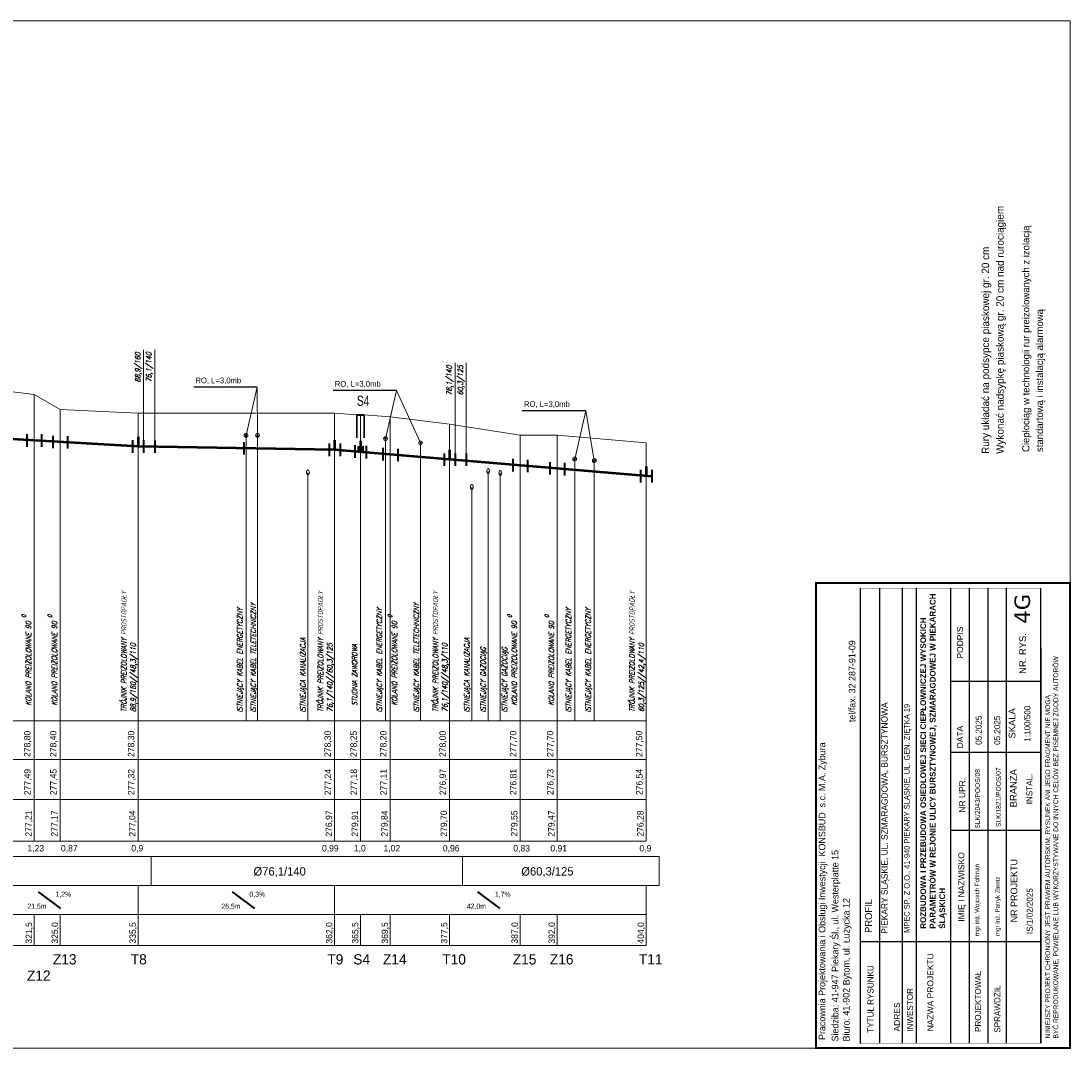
# Model space of a CAD drawing. Extents: x 6567519 to 6569315, y 5583523 to 5585607.
# Tile 52 of 67: x 6568496 to 6568779, y 5584378 to 5584656. Entities that reach past the tile are written whole.
import ezdxf

# ---------------------------------------------------------------- set-up
doc = ezdxf.new("R2010")
doc.units = 0
doc.linetypes.add('GAK', pattern=[3.5, 2, -0.7, 0.1, -0.7])
doc.linetypes.add('KOC', pattern=[2, 1.5, -0.5])
for name, color, linetype, lineweight in [('0-przyłącze', 7, 'CONTINUOUS', 50), ('monitorigng', 220, 'KOC', 30), ('pomocnicza', 140, 'CONTINUOUS', 30), ('siec', 7, 'GAK', 70), ('tekst', 2, 'CONTINUOUS', 20)]:
    doc.layers.add(name, color=color, linetype=linetype, lineweight=lineweight)
doc.layers.add('_D.OBRZEŻE', color=43, linetype='CONTINUOUS')
doc.layers.add('tabela', color=141, linetype='CONTINUOUS')
doc.styles.add('Opisy018', font='verdana.ttf', dxfattribs={"height": 20})
doc.styles.add('ULICA', font='SIMPLEX', dxfattribs={"width": 0.8, "oblique": 15.00003, "height": 1.25})

msp = doc.modelspace()

# ---------------------------------------------------------------- linework, layer by layer
at = {"layer": '0-przyłącze', "color": 0, "lineweight": 25}
for p, q in [((6568559.757, 5584556.874), (6568542.654, 5584556.873)), ((6568597.359, 5584555.954), (6568580.256, 5584555.953)), ((6568648.359, 5584550.48), (6568631.256, 5584550.479))]:
    msp.add_line(p, q, dxfattribs=at)
at = {"layer": '0-przyłącze', "color": 1, "linetype": 'ByBlock', "lineweight": 40}
for p, q in [((6568497.667, 5584544.124), (6568497.667, 5584540.766)), ((6568501.654, 5584544.118), (6568501.654, 5584540.76)), ((6568504.667, 5584543.717), (6568504.667, 5584540.359)), ((6568508.654, 5584543.63), (6568508.654, 5584540.272)), ((6568526.155, 5584542.497), (6568526.155, 5584539.138)), ((6568529.149, 5584542.499), (6568529.149, 5584539.141)), ((6568532.147, 5584542.449), (6568532.147, 5584539.091)), ((6568556.143, 5584542.042), (6568556.143, 5584538.683)), ((6568579.155, 5584541.597), (6568579.155, 5584538.238)), ((6568582.149, 5584541.599), (6568582.149, 5584538.241)), ((6568586.138, 5584541.162), (6568586.138, 5584537.803)), ((6568589.124, 5584540.995), (6568589.124, 5584537.637)), ((6568593.667, 5584540.445), (6568593.667, 5584537.086)), ((6568597.654, 5584540.188), (6568597.654, 5584536.83)), ((6568610.155, 5584538.977), (6568610.155, 5584535.618)), ((6568613.149, 5584538.979), (6568613.149, 5584535.621)), ((6568616.147, 5584538.929), (6568616.147, 5584535.571)), ((6568628.667, 5584537.486), (6568628.667, 5584534.128)), ((6568632.654, 5584537.23), (6568632.654, 5584533.872)), ((6568638.667, 5584536.641), (6568638.667, 5584533.283)), ((6568642.654, 5584536.385), (6568642.654, 5584533.026)), ((6568663.155, 5584534.497), (6568663.155, 5584531.138)), ((6568666.149, 5584534.499), (6568666.149, 5584531.141))]:
    msp.add_line(p, q, dxfattribs=at)
at = {"layer": '0-przyłącze', "color": 0, "lineweight": 20, "extrusion": (0, 0, -1)}
for centre in [(6568573.448, 5584533.846), (6568622.035, 5584534.207), (6568625.327, 5584533.687), (6568617.651, 5584529.899)]:
    msp.add_ellipse(centre, major_axis=(0, 0.646), ratio=0.5936938, dxfattribs=at)
at = {"layer": '_D.OBRZEŻE', "color": 0}
for p, q in [((6568722.468, 5584379.85), (6568722.468, 5584502.624)), ((6568727.666, 5584379.887), (6568727.666, 5584502.622)), ((6568733.802, 5584379.907), (6568733.802, 5584502.62)), ((6568737.581, 5584379.907), (6568737.581, 5584502.619)), ((6568746.836, 5584379.907), (6568746.836, 5584502.616)), ((6568751.836, 5584379.907), (6568751.836, 5584502.614)), ((6568756.836, 5584379.907), (6568756.836, 5584502.612)), ((6568761.836, 5584379.907), (6568761.836, 5584502.611)), ((6568771.089, 5584379.907), (6568771.089, 5584502.607)), ((6568771.089, 5584477.479), (6568746.836, 5584477.479)), ((6568771.089, 5584458.291), (6568746.836, 5584458.291)), ((6568771.089, 5584437.277), (6568746.836, 5584437.277)), ((6568771.089, 5584407.278), (6568722.468, 5584407.278))]:
    msp.add_line(p, q, dxfattribs=at)
for points, const_width in [([(6568710.468, 5584378.59), (6568710.468, 5584503.99), (6568778.941, 5584503.99), (6568778.941, 5584378.59)], 0.518), ([(6568722.442, 5584502.624), (6568722.442, 5584379.907), (6568771.239, 5584379.907), (6568771.162, 5584502.607)], 0.148)]:
    msp.add_lwpolyline(points, close=True, dxfattribs=dict(at, const_width=const_width))
at = {"layer": 'monitorigng', "color": 1, "linetype": 'ByBlock', "lineweight": 20}
for p, q in [((6568556.772, 5584466.846), (6568556.772, 5584543.846)), ((6568594.374, 5584466.846), (6568594.374, 5584542.926)), ((6568645.374, 5584466.846), (6568645.374, 5584537.453)), ((6568650.665, 5584466.846), (6568650.665, 5584537.012))]:
    msp.add_line(p, q, dxfattribs=at)
at = {"layer": 'monitorigng', "color": 40, "linetype": 'ByBlock', "lineweight": 20}
for p, q in [((6568559.847, 5584466.846), (6568559.847, 5584543.846)), ((6568603.824, 5584466.846), (6568603.824, 5584541.825))]:
    msp.add_line(p, q, dxfattribs=at)
at = {"layer": 'monitorigng', "color": 44, "linetype": 'ByBlock', "lineweight": 20}
for p, q in [((6568573.448, 5584466.846), (6568573.448, 5584533.846)), ((6568617.651, 5584466.846), (6568617.651, 5584529.899))]:
    msp.add_line(p, q, dxfattribs=at)
at = {"layer": 'monitorigng', "color": 2, "linetype": 'ByBlock', "lineweight": 20}
for p, q in [((6568622.035, 5584466.846), (6568622.035, 5584534.207)), ((6568625.327, 5584466.846), (6568625.327, 5584533.687))]:
    msp.add_line(p, q, dxfattribs=at)
at = {"layer": 'pomocnicza', "color": 0, "lineweight": 20}
for p, q in [((6568499.652, 5584434.386), (6568499.652, 5584466.846)), ((6568506.652, 5584434.386), (6568506.652, 5584466.846)), ((6568527.652, 5584434.386), (6568527.652, 5584466.846)), ((6568580.652, 5584434.386), (6568580.652, 5584466.846)), ((6568587.652, 5584434.386), (6568587.652, 5584466.846)), ((6568595.652, 5584434.386), (6568595.652, 5584466.846)), ((6568611.652, 5584434.386), (6568611.652, 5584466.846)), ((6568630.652, 5584434.386), (6568630.652, 5584466.846)), ((6568640.652, 5584434.386), (6568640.652, 5584466.846)), ((6568664.652, 5584434.386), (6568664.652, 5584466.846)), ((6568527.652, 5584406.232), (6568527.652, 5584422.428)), ((6568580.652, 5584406.232), (6568580.652, 5584422.428)), ((6568664.652, 5584406.232), (6568664.652, 5584422.428)), ((6568499.652, 5584406.232), (6568499.652, 5584414.608)), ((6568506.652, 5584406.232), (6568506.652, 5584414.608)), ((6568587.652, 5584406.232), (6568587.652, 5584414.608)), ((6568595.652, 5584406.232), (6568595.652, 5584414.608)), ((6568611.652, 5584406.232), (6568611.652, 5584414.608)), ((6568630.652, 5584406.232), (6568630.652, 5584414.608)), ((6568640.652, 5584406.232), (6568640.652, 5584414.608))]:
    msp.add_line(p, q, dxfattribs=at)
at = {"layer": 'siec', "linetype": 'ByBlock', "lineweight": 20}
for p, q in [((6568204.74, 5584655.59), (6568778.941, 5584655.59)), ((6568778.941, 5584655.59), (6568778.941, 5584378.59)), ((6568529.149, 5584542.373), (6568529.149, 5584566.904)), ((6568532.147, 5584541.925), (6568532.147, 5584566.951)), ((6568613.149, 5584538.852), (6568613.149, 5584563.384)), ((6568616.147, 5584538.404), (6568616.147, 5584563.431)), ((6568499.652, 5584554.846), (6568491.652, 5584555.846)), ((6568559.757, 5584556.874), (6568556.772, 5584543.846)), ((6568559.757, 5584556.874), (6568559.847, 5584543.846)), ((6568597.359, 5584555.954), (6568594.374, 5584542.926)), ((6568597.359, 5584555.954), (6568603.824, 5584541.825)), ((6568499.652, 5584466.846), (6568499.652, 5584554.846)), ((6568506.652, 5584550.846), (6568499.652, 5584554.846)), ((6568506.652, 5584466.846), (6568506.652, 5584550.846)), ((6568527.652, 5584549.846), (6568506.652, 5584550.846)), ((6568527.652, 5584466.846), (6568527.652, 5584549.846)), ((6568580.652, 5584549.846), (6568527.652, 5584549.846)), ((6568580.652, 5584466.846), (6568580.652, 5584549.846)), ((6568586.66, 5584549.346), (6568580.652, 5584549.846)), ((6568587.652, 5584466.846), (6568587.652, 5584549.346)), ((6568595.652, 5584548.846), (6568588.649, 5584549.346)), ((6568648.359, 5584550.48), (6568645.374, 5584537.453)), ((6568648.359, 5584550.48), (6568650.665, 5584537.012)), ((6568595.652, 5584466.846), (6568595.652, 5584548.846)), ((6568611.652, 5584546.846), (6568595.652, 5584548.846)), ((6568611.652, 5584466.846), (6568611.652, 5584546.846)), ((6568630.652, 5584543.846), (6568611.652, 5584546.846)), ((6568630.652, 5584466.846), (6568630.652, 5584543.846)), ((6568640.652, 5584543.846), (6568630.652, 5584543.846)), ((6568640.652, 5584466.846), (6568640.652, 5584543.846)), ((6568664.652, 5584541.846), (6568640.652, 5584543.846)), ((6568664.652, 5584466.846), (6568664.652, 5584541.846)), ((6568204.74, 5584378.59), (6568778.941, 5584378.59))]:
    msp.add_line(p, q, dxfattribs=at)
at = {"layer": 'siec', "color": 0, "linetype": 'ByBlock', "lineweight": 35}
for p, q in [((6568586.655, 5584543.2), (6568586.66, 5584549.346)), ((6568588.65, 5584543.2), (6568588.649, 5584549.346))]:
    msp.add_line(p, q, dxfattribs=at)
at = {"layer": 'siec', "color": 0, "linetype": 'ByBlock', "lineweight": 40}
msp.add_line((6568586.66, 5584549.346), (6568588.649, 5584549.346), dxfattribs=at)
at = {"layer": 'siec', "linetype": 'ByBlock', "lineweight": 50}
for p, q in [((6568527.652, 5584540.846), (6568484.652, 5584543.346)), ((6568527.652, 5584543.406), (6568527.652, 5584540.846)), ((6568580.652, 5584539.946), (6568527.652, 5584540.846)), ((6568580.652, 5584542.506), (6568580.652, 5584539.946)), ((6568666.149, 5584532.72), (6568580.652, 5584539.946)), ((6568611.652, 5584539.886), (6568611.652, 5584537.326)), ((6568664.652, 5584535.406), (6568664.652, 5584532.846))]:
    msp.add_line(p, q, dxfattribs=at)
at = {"layer": 'siec', "color": 0, "linetype": 'ByBlock', "lineweight": 50}
for p, q in [((6568587.096, 5584540.939), (6568587.096, 5584539.402)), ((6568587.652, 5584542.383), (6568587.652, 5584539.355)), ((6568588.148, 5584540.955), (6568588.148, 5584539.313))]:
    msp.add_line(p, q, dxfattribs=at)
at = {"layer": 'siec', "color": 0, "linetype": 'ByBlock', "lineweight": 20}
for p, q in [((6568531.152, 5584422.428), (6568531.152, 5584430.274)), ((6568615.152, 5584422.428), (6568615.152, 5584430.274)), ((6568668.152, 5584422.428), (6568668.152, 5584430.274))]:
    msp.add_line(p, q, dxfattribs=at)
at = {"layer": 'siec', "linetype": 'Continuous', "lineweight": 20}
for centre in [(6568556.772, 5584543.846), (6568559.847, 5584543.846), (6568594.374, 5584542.926), (6568603.824, 5584541.825), (6568645.374, 5584537.453), (6568650.665, 5584537.012)]:
    msp.add_circle(centre, 0.508, dxfattribs=at)
at = {"layer": 'siec', "linetype": 'ByBlock', "lineweight": 20}
for centre in [(6568556.772, 5584543.846), (6568559.847, 5584543.846), (6568594.374, 5584542.926), (6568603.824, 5584541.825), (6568645.374, 5584537.453), (6568650.665, 5584537.012)]:
    msp.add_circle(centre, 0.216, dxfattribs=at)
at = {"layer": 'tabela', "color": 0, "linetype": 'ByBlock', "lineweight": 20}
for p, q in [((6568224.998, 5584466.846), (6568664.652, 5584466.846)), ((6568224.998, 5584456.44), (6568664.652, 5584456.44)), ((6568224.998, 5584445.579), (6568664.652, 5584445.579)), ((6568224.998, 5584445.579), (6568664.652, 5584445.579)), ((6568224.998, 5584434.386), (6568664.652, 5584434.386)), ((6568224.998, 5584430.274), (6568668.152, 5584430.274)), ((6568224.998, 5584422.428), (6568668.152, 5584422.428)), ((6568224.998, 5584422.428), (6568668.152, 5584422.428)), ((6568224.998, 5584422.428), (6568668.152, 5584422.428)), ((6568224.998, 5584414.608), (6568664.652, 5584414.608)), ((6568224.998, 5584414.608), (6568664.652, 5584414.608)), ((6568224.998, 5584406.232), (6568664.652, 5584406.232))]:
    msp.add_line(p, q, dxfattribs=at)
at = {"layer": 'tekst', "color": 0, "linetype": 'ByBlock', "lineweight": 40}
for p, q in [((6568500.733, 5584420.708), (6568506.727, 5584416.22)), ((6568553.031, 5584420.708), (6568559.025, 5584416.22)), ((6568619.215, 5584420.708), (6568625.209, 5584416.22))]:
    msp.add_line(p, q, dxfattribs=at)

# ---------------------------------------------------------------- texts
at = {"layer": '_D.OBRZEŻE', "color": 0, "attachment_point": 1, "rotation": 90}
for s, insert, char_height, width in [('{\\fArial|b1|i0|c238|p34;\\H0.819x;ROZBUDOWA I PRZEBUDOWA OSIEDLOWEJ SIECI CIEPŁOWNICZEJ WYSOKICH PARAMETRÓW W REJONIE ULICY BURSZTYNOWEJ, SZMARAGDOWEJ W PIEKARACH ŚLĄSKICH\\fArial|b0|i0|c238|p34;\\H1.221x;  }', (6568738.564, 5584410.756), 1.88431, 95.17216), ('{\\fArial|b0|i0|c238|p34;\\Q0;PODPIS}', (6568748.444, 5584483.646), 1.6325, 47.38523), ('{\\H0.8612x; tel/fax. 32 287-91-09}\\P ', (6568719.276, 5584465.812), 2.09, 63.97006), ('{\\fArial|b0|i0|c238|p34;\\Q0;NR. RYS.}', (6568765.243, 5584479.494), 1.81389, 47.38523), (' NINIEJSZY PROJEKT CHRONIONY JEST PRAWEM AUTORSKIM, RYSUNEK ANI JEGO FRAGMENT NIE MOGĄ\\P BYĆ REPRODUKOWANE, POWIELANE LUB WYKORZYSTYWANE DO INNYCH CELÓW BEZ PISEMNEJ ZGODY AUTORÓW', (6568772.278, 5584380.644), 1.3, 144.97931), ('PIEKARY ŚLĄSKIE, UL. SZMARAGDOWA, BURSZTYNOWA', (6568728.074, 5584409.416), 1.6929, 91.89273), ('MPEC SP. Z O.O., 41-940 PIEKARY ŚLĄSKIE, UL. GEN. ZIĘTKA 19', (6568734.198, 5584409.649), 1.5, 103.19293), ('05.2025', (6568753.471, 5584460.351), 1.6325, 47.38523), ('05.2025', (6568758.471, 5584460.351), 1.6325, 47.38523), ('{\\fArial|b0|i0|c238|p34;\\Q0;SKALA}', (6568762.37, 5584462.067), 1.81389, 47.38523), ('^I  1:100/500', (6568766.607, 5584453.473), 1.6325, 47.38523), ('Pracownia Projektowania i Obsługi Inwestycji  KONSBUD  s.c. M.A. Zybura{\\Q15;              }', (6568711.17, 5584380.761), 1.8, 562.17756), ('{\\fArial|b0|i0|c238|p34;\\Q0;DATA}', (6568748.444, 5584459.422), 1.6325, 47.38523), ('SLK/2043/POOS/08', (6568753.349, 5584437.772), 1.3, 45.01597), ('SLK/1821/POOS/07', (6568758.98, 5584438.201), 1.3, 45.01597), ('{\\fArial|b0|i0|c238|p34;\\Q0;BRANŻA}', (6568762.746, 5584443.527), 1.81389, 47.38523), ('{\\fArial|b0|i0|c238|p34;NR UPR.}', (6568749.033, 5584442.083), 1.6325, 47.38523), ('^IINSTAL.', (6568767.158, 5584437.804), 1.6325, 47.38523), ('Siedziba: 41-947 Piekary Śl., ul. Westerplatte 15\\PBiuro: 41-902 Bytom, ul. Łużycka 12', (6568714.696, 5584380.368), 1.8, 96.14539), ('{\\fArial|b0|i0|c238|p34;\\Q0;IMIĘ I NAZWISKO}', (6568748.819, 5584412.672), 1.6325, 47.38523), ('mgr inż. Wojciech Foltman', (6568753.249, 5584408.72), 1.2, 47.38523), ('NR PROJEKTU', (6568762.921, 5584412.466), 1.81389, 47.38523), ('mgr inż. Patryk Zientz', (6568758.792, 5584408.807), 1.2, 47.38523), ('\\A1;    IS/1/02/2025', (6568767.245, 5584406.907), 1.6325, 47.38523), ('PROFIL', (6568723.648, 5584409.654), 1.881, 95.48536), ('{\\fArial|b0|i0|c238|p34;NAZWA PROJEKTU}', (6568740.462, 5584383.122), 1.6325, 47.38523), ('TYTUŁ RYSUNKU', (6568724.317, 5584382.724), 1.6325, 47.38523), ('PROJEKTOWAŁ', (6568753.298, 5584382.938), 1.6325, 47.38523), ('INWESTOR', (6568734.96, 5584383.005), 1.6325, 47.38523), ('SPRAWDZIŁ', (6568758.534, 5584382.73), 1.6325, 47.38523), ('{\\fArial|b0|i0|c238|p34;ADRES }', (6568731.469, 5584383.05), 1.6325, 47.38523)]:
    msp.add_mtext(s, dxfattribs=dict(at, insert=insert, char_height=char_height, width=width))
at = {"layer": '_D.OBRZEŻE', "color": 0, "insert": (6568763.961, 5584493.02), "char_height": 4.18, "width": 6.8401, "attachment_point": 1, "rotation": 90, "style": 'Opisy018'}
msp.add_mtext('4G', dxfattribs=at)
at = {"layer": 'pomocnicza', "lineweight": 20}
for s, height, p in [('Wykonać nadsypkę piaskową gr. 20 cm nad rurociągiem', 2, (6568761.046, 5584538.833)), ('Ciepłociąg w technologii rur preizolowanych z izolacją', 1.92, (6568767.972, 5584539.349)), ('Rury układać na podsypce piaskowej gr. 20 cm', 2, (6568757.121, 5584538.833)), ('standartową i instalacją alarmową ', 1.92, (6568771.663, 5584539.359))]:
    msp.add_text(s, height=height, rotation=90, dxfattribs=at).set_placement(p)
at = {"layer": 'pomocnicza', "color": 0, "linetype": 'ByBlock', "lineweight": 20, "style": 'ULICA', "oblique": 15.00003, "width": 0.8}
for s, height, p in [('88,9/160', 1.4, (6568528.249, 5584558.09)), ('76,1/140', 1.4, (6568531.249, 5584558.137)), ('76,1/140', 1.4, (6568612.249, 5584554.57)), ('60,3/125', 1.4, (6568615.249, 5584554.617)), ('TRÓJNIK PREIZOLOWANY PROSTOPADŁY', 1.4, (6568524.532, 5584469.205)), ('TRÓJNIK PREIZOLOWANY PROSTOPADŁY', 1.4, (6568577.532, 5584469.205)), ('TRÓJNIK PREIZOLOWANY PROSTOPADŁY', 1.4, (6568608.532, 5584469.205)), ('TRÓJNIK PREIZOLOWANY PROSTOPADŁY', 1.4, (6568661.532, 5584469.205)), ('ISTNIEJĄCY KABEL TELETECHNICZNY', 1.4, (6568559.42, 5584469.013)), ('ISTNIEJĄCY KABEL TELETECHNICZNY', 1.4, (6568603.397, 5584469.013)), ('0', 1.12, (6568497.412, 5584494.618)), ('0', 1.12, (6568504.412, 5584494.618)), ('ISTNIEJĄCY KABEL ENERGETYCZNY', 1.4, (6568555.805, 5584469.013)), ('ISTNIEJĄCY KABEL ENERGETYCZNY', 1.4, (6568593.407, 5584469.013)), ('0', 1.12, (6568596.132, 5584494.618)), ('0', 1.12, (6568628.412, 5584494.618)), ('0', 1.12, (6568638.412, 5584494.618)), ('ISTNIEJĄCY KABEL ENERGETYCZNY', 1.4, (6568644.407, 5584469.013)), ('ISTNIEJĄCY KABEL ENERGETYCZNY', 1.4, (6568649.698, 5584469.013)), ('KOLANO PREIZOLOWANE 90', 1.4, (6568498.797, 5584470.904)), ('KOLANO PREIZOLOWANE 90', 1.4, (6568505.797, 5584470.904)), ('KOLANO PREIZOLOWANE 90', 1.4, (6568597.516, 5584470.904)), ('KOLANO PREIZOLOWANE 90', 1.4, (6568629.797, 5584470.904)), ('KOLANO PREIZOLOWANE 90', 1.4, (6568639.797, 5584470.904)), ('ISTNIEJĄCA KANALIZACJA', 1.4, (6568572.772, 5584469.013)), ('ISTNIEJĄCA KANALIZACJA', 1.4, (6568616.974, 5584469.013)), ('STUDNIA ZAWOROWA', 1.4, (6568586.74, 5584470.904)), ('ISTNIEJĄCY GAZOCIĄG', 1.4, (6568621.383, 5584469.013)), ('ISTNIEJĄCY GAZOCIĄG', 1.4, (6568627.171, 5584469.013)), ('88,9/160//48,3/110', 1.4, (6568527.053, 5584469.205)), ('76,1/140//60,3/125', 1.4, (6568580.053, 5584469.205)), ('76,1/140//48,3/110', 1.4, (6568611.053, 5584469.205)), ('60,3/125//42,4/110', 1.4, (6568664.053, 5584469.205))]:
    msp.add_text(s, height=height, rotation=90, dxfattribs=at).set_placement(p)
at = {"layer": 'tekst', "color": 141, "lineweight": 20}
for p in [(6568543.099, 5584557.878), (6568580.701, 5584556.958), (6568631.701, 5584551.485)]:
    msp.add_text('RO, L=3,0mb', height=1.54829, dxfattribs=at).set_placement(p)
at = {"layer": 'tekst', "color": 0, "lineweight": 20}
for s, height, width, p in [('S4', 2.7648, 0.75, (6568586.647, 5584551.779)), ('1,2%%%', 1.38, 0.8, (6568505.392, 5584419.381)), ('0,3%%%', 1.38, 0.8, (6568557.69, 5584419.381)), ('1,7%%%', 1.38, 0.8, (6568623.873, 5584419.381)), ('21,5m', 1.38, 0.8, (6568497.833, 5584416.162)), ('26,5m', 1.38, 0.8, (6568550.131, 5584416.162)), ('42,0m', 1.38, 0.8, (6568616.315, 5584416.162))]:
    msp.add_text(s, height=height, dxfattribs=dict(at, width=width)).set_placement(p)
for s, p in [('278,80', (6568498.628, 5584457.092)), ('278,40', (6568505.628, 5584457.092)), ('278,30', (6568526.628, 5584457.092)), ('278,30', (6568579.628, 5584457.092)), ('278,25', (6568586.628, 5584457.092)), ('278,20', (6568594.628, 5584457.092)), ('278,00', (6568610.628, 5584457.092)), ('277,70', (6568629.628, 5584457.092)), ('277,70', (6568639.628, 5584457.092)), ('277,50', (6568663.628, 5584457.092)), ('277,49', (6568498.672, 5584446.798)), ('277,45', (6568505.672, 5584446.798)), ('277,32', (6568526.672, 5584446.798)), ('277,24', (6568579.672, 5584446.798)), ('277,18', (6568586.672, 5584446.798)), ('277,11', (6568594.672, 5584446.798)), ('276,97', (6568610.672, 5584446.798)), ('276,81', (6568629.672, 5584446.798)), ('276,73', (6568639.672, 5584446.798)), ('276,54', (6568663.672, 5584446.798)), ('277,21', (6568498.949, 5584435.606)), ('277,17', (6568505.949, 5584435.606)), ('277,04', (6568526.949, 5584435.606)), ('276,97', (6568579.949, 5584435.606)), ('279,91', (6568586.949, 5584435.606)), ('279,84', (6568594.949, 5584435.606)), ('279,70', (6568610.949, 5584435.606)), ('279,55', (6568629.949, 5584435.606)), ('279,47', (6568639.949, 5584435.606)), ('276,28', (6568663.949, 5584435.606)), ('321,5', (6568499.051, 5584406.756)), ('325,0', (6568506.051, 5584406.756)), ('335,5', (6568527.051, 5584406.756)), ('362,0', (6568580.051, 5584406.756)), ('365,5', (6568587.051, 5584406.756)), ('369,5', (6568595.051, 5584406.756)), ('377,5', (6568611.051, 5584406.756)), ('387,0', (6568630.051, 5584406.756)), ('392,0', (6568640.051, 5584406.756)), ('404,0', (6568664.051, 5584406.756))]:
    msp.add_text(s, height=1.728, rotation=90, dxfattribs=at).set_placement(p)
for s, height, p in [('1,23', 1.728, (6568497.829, 5584431.61)), ('0,87', 1.728, (6568506.86, 5584431.61)), ('0,9', 1.728, (6568525.829, 5584431.61)), ('0,99', 1.728, (6568577.23, 5584431.61)), ('1,0', 1.728, (6568585.829, 5584431.61)), ('1,02', 1.728, (6568593.829, 5584431.61)), ('0,96', 1.728, (6568609.829, 5584431.61)), ('0,83', 1.728, (6568628.829, 5584431.61)), ('0,91', 1.728, (6568638.829, 5584431.61)), ('0,9', 1.728, (6568662.829, 5584431.61)), ('%%C76,1/140', 2.2574, (6568558.78, 5584425.107)), ('%%C60,3/125', 2.2574, (6568630.976, 5584425.107)), ('Z13', 2.7648, (6568504.684, 5584401.134)), ('T8', 2.7648, (6568525.684, 5584401.134)), ('T9', 2.7648, (6568578.684, 5584401.134)), ('S4', 2.7648, (6568585.684, 5584401.134)), ('Z14', 2.7648, (6568593.684, 5584401.134)), ('T10', 2.7648, (6568609.684, 5584401.134)), ('Z15', 2.7648, (6568628.684, 5584401.134)), ('Z16', 2.7648, (6568638.684, 5584401.134)), ('T11', 2.7648, (6568662.684, 5584401.134)), ('Z12', 2.7648, (6568497.684, 5584396.738))]:
    msp.add_text(s, height=height, dxfattribs=at).set_placement(p)

doc.saveas('drawing.dxf')
